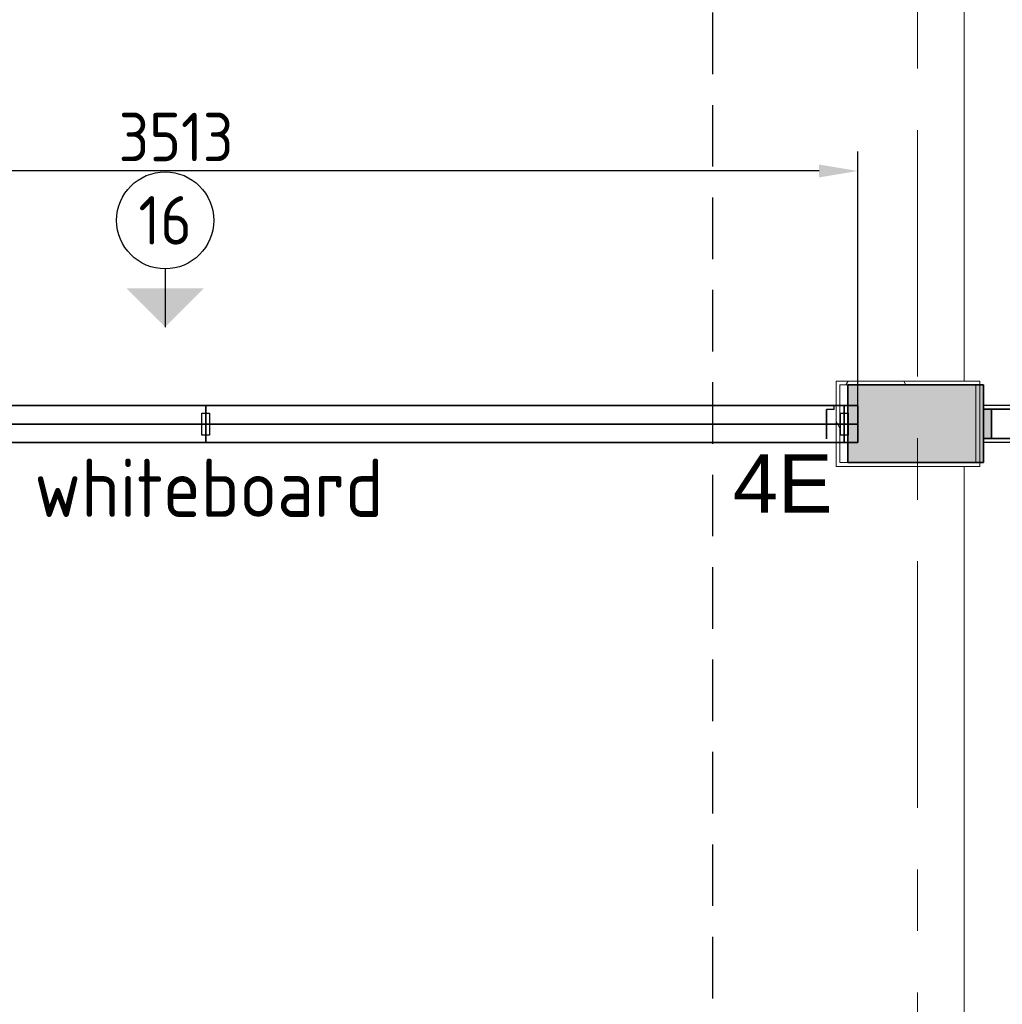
# Model space of a CAD drawing. Extents: x 3176 to 58266, y 1852 to 38199.
# Tile 117 of 256: x 51703 to 54235, y 10499 to 13036. Entities that reach past the tile are written whole.
import ezdxf
from ezdxf.enums import TextEntityAlignment as Align

# ---------------------------------------------------------------- set-up
doc = ezdxf.new("R2010")
doc.units = 0
doc.header["$LTSCALE"] = 50
doc.header["$PDSIZE"] = -5
doc.linetypes.add('HIDDEN2', pattern=[4.7625, 3.175, -1.5875])
doc.linetypes.add('Onderlegger 1e verdieping$0$stramien', pattern=[22.225, 12.7, -3.175, 3.175, -3.175])
doc.layers.get('0').update_dxf_attribs({"linetype": 'CONTINUOUS'})
doc.layers.get('DEFPOINTS').update_dxf_attribs({"linetype": 'CONTINUOUS'})
for name, color, linetype in [('AS-A38--_F----5', 2, 'CONTINUOUS'), ('AS-A38--_F---4-', 9, 'CONTINUOUS'), ('AS-A38-L_F----5', 7, 'CONTINUOUS'), ('AS-I38-M_F----5_Muuraansluitingen', 7, 'CONTINUOUS'), ('AS-I38-M_F----5_Wandmodulen', 7, 'CONTINUOUS'), ('AS-L38--', 7, 'CONTINUOUS'), ('AS-L38--_F----5', 7, 'CONTINUOUS'), ('AS-L38--_F---4-', 7, 'CONTINUOUS'), ('AS-L38--_F-23--', 3, 'CONTINUOUS'), ('AS-L38--_F1-----', 2, 'CONTINUOUS'), ('AS-L38--_F123--', 7, 'CONTINUOUS'), ('AS-M38--_F123--_Wandlengte', 1, 'CONTINUOUS'), ('AS-T38--_F----5', 7, 'CONTINUOUS'), ('AS-T38--_F-23--', 7, 'CONTINUOUS'), ('IWTEKST', 2, 'CONTINUOUS')]:
    doc.layers.add(name, color=color, linetype=linetype)
doc.layers.add('AS-I38-1_F----5', color=2, linetype='CONTINUOUS', plot=False)
doc.layers.add('IWHARTWAND', color=6, linetype='CONTINUOUS', plot=False)
for name, color, linetype, lineweight in [('Onderlegger 1e verdieping$0$A-GENM', 8, 'CONTINUOUS', 18), ('Onderlegger 1e verdieping$0$A-GLAZ', 8, 'CONTINUOUS', 25), ('Onderlegger 1e verdieping$0$S-COLS', 8, 'CONTINUOUS', 18), ('Onderlegger 1e verdieping$0$S-GRID', 8, 'CONTINUOUS', 18)]:
    doc.layers.add(name, color=color, linetype=linetype, lineweight=lineweight)
doc.styles.get("Standard").update_dxf_attribs({"font": 'isocp.shx'})
doc.dimstyles.new('CWall_F2_Wandlengte', dxfattribs={"dimscale": 50, "dimtxt": 2.5, "dimasz": 2, "dimexe": 1, "dimexo": 1, "dimgap": 0.5, "dimtad": 1, "dimdec": 0, "dimdsep": 46, "dimtxsty": 'Standard', "dimcen": 2.5, "dimclrt": 2, "dimadec": 0, "dimazin": 0, "dimtfac": 1, "dimtdec": 0, "dimtix": 1, "dimtmove": 2, "dimatfit": 0, "dimfxl": 0, "dimtolj": 1, "dimtzin": 0, "dimarcsym": 0})

# ---------------------------------------------------------------- blocks, each defined once
blk = doc.blocks.new('Onderlegger 1e verdieping$0$22_KA_systeempanel_dicht - staal-V120-Plotview 1e Verdieping - schaal 1 op 100')
at = {"layer": 'Onderlegger 1e verdieping$0$A-GLAZ', "lineweight": 18}
h = blk.add_hatch(color=256, dxfattribs=at)
h.paths.add_polyline_path([(-55, -37.5), (-35, -37.5), (-35, 37.5), (-55, 37.5)], flags=0)
h.paths.add_polyline_path([(55, -37.5), (55, 37.5), (35, 37.5), (35, -37.5)], flags=0)
at = {"layer": 'Onderlegger 1e verdieping$0$A-GLAZ'}
for p, q in [((55, 47.5), (-55, 47.5)), ((-55, 47.5), (-55, 37.5)), ((-55, 37.5), (55, 37.5)), ((-35, 37.5), (-55, 37.5)), ((-55, 37.5), (-55, -37.5)), ((35, 37.5), (-35, 37.5)), ((-35, 37.5), (-35, -37.5)), ((-35, -37.5), (-35, 37.5)), ((35, -37.5), (35, 37.5)), ((55, 37.5), (35, 37.5)), ((35, 37.5), (35, -37.5)), ((55, 37.5), (55, 47.5)), ((55, -37.5), (55, 37.5)), ((55, -37.5), (-55, -37.5)), ((-55, -37.5), (-55, -47.5)), ((-55, -37.5), (-35, -37.5)), ((-55, -47.5), (55, -47.5)), ((-35, -37.5), (35, -37.5)), ((35, -37.5), (55, -37.5)), ((55, -47.5), (55, -37.5))]:
    blk.add_line(p, q, dxfattribs=at)
blk = doc.blocks.new('Onderlegger 1e verdieping$0$vensterbank tweede verdieping1 - vensterbank tweede verdieping-12034844-Plotview 1e Verdieping - schaal 1 op 100')
at = {"layer": 'Onderlegger 1e verdieping$0$A-GLAZ', "lineweight": 18}
for p, q in [((54136.6, 13718.2), (54136.6, 12105.2)), ((54136.6, 11884.9), (54136.6, 10271.9))]:
    blk.add_line(p, q, dxfattribs=at)
blk = doc.blocks.new('Onderlegger 1e verdieping$0$42_KA leemstuc betonkolomafwerking - Type-V344-Plotview 1e Verdieping - schaal 1 op 100')
at = {"layer": 'Onderlegger 1e verdieping$0$A-GENM'}
h = blk.add_hatch(dxfattribs=at)
h.set_pattern_fill('FP_386', color=256, style=0, pattern_type=2)
h.set_pattern_definition([(0, (-54083.6, -12161.87), (406.4, 101.6), [33.528, -271.272, 33.528, -1896.872]), (0, (-54083.6, -12161.87), (406.4, 101.6), [-338.328, -271.272, 33.528, -576.072, -1016]), (0, (-54083.6, -12161.87), (406.4, 101.6), [-1219.2, 33.528, -271.272, 33.528, -677.672]), (0, (-54083.6, -12161.87), (406.4, 101.6), [-1557.528, -169.672, 33.528, -474.472]), (120, (-53931.2, -12111.07), (-291.18818, 301.15272), [33.528, -271.272, 33.528, -1896.872]), (120, (-53931.2, -12111.07), (-291.18818, 301.15272), [-338.328, -271.272, 33.528, -576.072, -1016]), (120, (-53931.2, -12111.07), (-291.18818, 301.15272), [-1219.2, 33.528, -271.272, 33.528, -677.672]), (120, (-53931.2, -12111.07), (-291.18818, 301.15272), [-1557.528, -169.672, 33.528, -474.472]), (240, (-53880.4, -11907.87), (-115.21182, -402.75272), [33.528, -271.272, 33.528, -1896.872]), (240, (-53880.4, -11907.87), (-115.21182, -402.75272), [-338.328, -271.272, 33.528, -576.072, -1016]), (240, (-53880.4, -11907.87), (-115.21182, -402.75272), [-1219.2, 33.528, -271.272, 33.528, -677.672]), (240, (-53880.4, -11907.87), (-115.21182, -402.75272), [-1557.528, -169.672, 33.528, -474.472])])
h.paths.add_polyline_path([(93, -277), (93, -56.7), (-277, -56.7), (-277, -277), (47.9, -277)], flags=0)
h.paths.add_polyline_path([(47.9, -267), (-267, -267), (-267, -66.7), (83, -66.7), (83, -267)], flags=0)
for p, q in [((93, -56.7), (-277, -56.7)), ((-277, -56.7), (-277, -277)), ((-267, -66.7), (83, -66.7)), ((-267, -267), (-267, -66.7)), ((83, -66.7), (83, -267)), ((93, -277), (93, -56.7)), ((-277, -277), (93, -277)), ((83, -267), (-267, -267))]:
    blk.add_line(p, q, dxfattribs=at)
blk = doc.blocks.new('Onderlegger 1e verdieping')
at = {"layer": 'Onderlegger 1e verdieping$0$S-COLS', "lineweight": 5}
blk.add_hatch(color=256, dxfattribs=at).paths.add_polyline_path([(54186.6, 11895.2), (54186.6, 12095.2), (53836.6, 12095.2), (53836.6, 11895.2), (54131.5, 11895.2)], flags=0)
at = {"layer": 'Onderlegger 1e verdieping$0$A-GLAZ'}
for p, q in [((53781.6, 11956.5), (53781.6, 12031.5)), ((53801.6, 12031.5), (53781.6, 12031.5)), ((53781.6, 12031.5), (53781.6, 11956.5)), ((53801.6, 12031.5), (53801.6, 12041.5))]:
    blk.add_line(p, q, dxfattribs=at)
at = {"layer": 'Onderlegger 1e verdieping$0$S-COLS', "lineweight": 35}
for p, q in [((54186.6, 12095.2), (53836.6, 12095.2)), ((53836.6, 12095.2), (53836.6, 11895.2)), ((54186.6, 11895.2), (54186.6, 12095.2)), ((53836.6, 11895.2), (54186.6, 11895.2))]:
    blk.add_line(p, q, dxfattribs=at)
at = {"layer": 'Onderlegger 1e verdieping$0$S-GRID', "linetype": 'Onderlegger 1e verdieping$0$stramien'}
blk.add_line((54016.6, 37199.4), (54016.6, 1851.9), dxfattribs=at)
at = {"layer": 'Onderlegger 1e verdieping$0$A-GENM'}
blk.add_blockref('Onderlegger 1e verdieping$0$42_KA leemstuc betonkolomafwerking - Type-V344-Plotview 1e Verdieping - schaal 1 op 100', (54083.6, 12161.9), dxfattribs=at)
at = {"layer": 'Onderlegger 1e verdieping$0$A-GLAZ'}
blk.add_blockref('Onderlegger 1e verdieping$0$vensterbank tweede verdieping1 - vensterbank tweede verdieping-12034844-Plotview 1e Verdieping - schaal 1 op 100', (0, 0), dxfattribs=at)
at = {"layer": 'Onderlegger 1e verdieping$0$A-GLAZ', "lineweight": 18}
blk.add_blockref('Onderlegger 1e verdieping$0$22_KA_systeempanel_dicht - staal-V120-Plotview 1e Verdieping - schaal 1 op 100', (54241.6, 11995), dxfattribs=at)
blk = doc.blocks.new('WandNr2-_CTA01')
at = {"layer": 'AS-T38--_F-23--', "color": 0, "linetype": 'ByBlock'}
blk.add_line((0, -5), (0, -2), dxfattribs=at)
blk.add_circle((0, -7.5), 2.5, dxfattribs=at)
blk.add_solid([(0, -2), (2, -4), (-2, -4)], dxfattribs=at)
blk.add_attdef('WANDNR', text='', height=2.5, dxfattribs=at).set_placement((0, -7.5), align=Align.MIDDLE)
blk = doc.blocks.new('WandNr5o_CTA01')
at = {"layer": 'AS-T38--_F----5', "color": 0, "linetype": 'ByBlock'}
blk.add_circle((0, -18), 2.5, dxfattribs=at)
blk.add_attdef('WANDNR', text='', height=2.5, dxfattribs=at).set_placement((0, -18), align=Align.MIDDLE)
blk = doc.blocks.new('BvnAans-_CTA01')
at = {"layer": 'AS-L38--_F----5', "color": 0, "invisible_edges": 10}
blk.add_3dface([(0, 0), (1, 0), (1, 0, 1), (0, 0, 1)], dxfattribs=at)
at = {"layer": 'AS-L38--_F---4-', "invisible_edges": 10}
for points in [[(0, 0.5), (1, 0.5), (1, 0.5, 1), (0, 0.5, 1)], [(0, -0.5), (1, -0.5), (1, -0.5, 1), (0, -0.5, 1)]]:
    blk.add_3dface(points, dxfattribs=at)
at = {"layer": 'AS-L38--_F---4-'}
blk.add_3dface([(0, -0.5, 1), (0, 0.5, 1), (1, 0.5, 1), (1, -0.5, 1)], dxfattribs=at)
blk = doc.blocks.new('OndrAans_CTA01')
at = {"layer": 'AS-L38--_F----5', "color": 0, "invisible_edges": 10}
blk.add_3dface([(0, 0), (1, 0), (1, 0, 1), (0, 0, 1)], dxfattribs=at)
at = {"layer": 'AS-L38--_F---4-', "invisible_edges": 10}
for points in [[(0, 0.5), (1, 0.5), (1, 0.5, 1), (0, 0.5, 1)], [(0, -0.5), (1, -0.5), (1, -0.5, 1), (0, -0.5, 1)]]:
    blk.add_3dface(points, dxfattribs=at)
at = {"layer": 'AS-L38--_F123--', "color": 0}
blk.add_3dface([(0, -0.5), (1, -0.5), (1, 0.5), (0, 0.5)], dxfattribs=at)
blk = doc.blocks.new('Q0WDSTL-_CTA01')
at = {"layer": 'AS-L38--_F-23--'}
for p, q in [((0, 0.3), (0, 0.5)), ((0, -0.3), (0, -0.5))]:
    blk.add_line(p, q, dxfattribs=at)
at = {"layer": 'AS-L38--_F-23--', "color": 1}
blk.add_lwpolyline([(0, 0.3), (1, 0.3), (1, -0.3), (0, -0.3)], dxfattribs=at)
at = {"layer": 'AS-L38--_F1-----'}
blk.add_lwpolyline([(0, 0.5), (0, -0.5)], dxfattribs=at)
blk = doc.blocks.new('D1------_CTA01')
at = {"layer": 'AS-L38--_F----5', "color": 0}
blk.add_3dface([(0, 0), (1, 0), (1, 0, 1), (0, 0, 1)], dxfattribs=at)
at = {"layer": 'AS-L38--_F---4-'}
for points in [[(0, 0.5), (1, 0.5), (1, 0.5, 1), (0, 0.5, 1)], [(0, -0.5), (1, -0.5), (1, -0.5, 1), (0, -0.5, 1)]]:
    blk.add_3dface(points, dxfattribs=at)
blk = doc.blocks.new('QWND14--_CTA01')
at = {"layer": 'AS-A38--_F----5', "extrusion": (0, -1, 0)}
h = blk.add_hatch(dxfattribs=at)
h.set_pattern_fill('ANSI31', color=256, scale=50, angle=135, style=0)
h.set_pattern_definition([(180, (1024.88, 1150), (-2e-14, -158.75), [])])
h.paths.add_polyline_path([(0, 940), (1366.5, 940), (1366.5, 1780)])
h = blk.add_hatch(dxfattribs=at)
h.set_pattern_fill('CROSS', color=256, scale=5, style=0)
h.set_pattern_definition([(0, (341.625, 1570), (31.75, 31.75), [15.875, -47.625]), (90, (349.562, 1562.062), (-31.75, 31.75), [15.875, -47.625])])
h.paths.add_polyline_path([(0, 940), (1366.5, 1780), (0, 1780)])
at = {"layer": 'AS-A38--_F---4-', "extrusion": (0, -1, 0)}
h = blk.add_hatch(dxfattribs=at)
h.set_pattern_fill('ANSI31', color=256, scale=50, angle=135, style=0)
h.set_pattern_definition([(180, (683.25, 1360), (-2e-14, -158.75), [])])
h.paths.add_polyline_path([(0, 940), (1366.5, 940), (1366.5, 1780), (0, 1780)])
h = blk.add_hatch(dxfattribs=at)
h.set_pattern_fill('CROSS', color=256, scale=5, style=0)
h.set_pattern_definition([(0, (683.25, 1360), (31.75, 31.75), [15.875, -47.625]), (90, (691.188, 1352.062), (-31.75, 31.75), [15.875, -47.625])])
h.paths.add_polyline_path([(0, 940), (1366.5, 940), (1366.5, 1780), (0, 1780)])
at = {"layer": 'AS-A38-L_F----5', "extrusion": (0, -1, 0)}
blk.add_line((0, 0, 940), (1366.5, 0, 1780), dxfattribs=at)
at = {"layer": 'DEFPOINTS'}
blk.add_point((0, 0, 2700), dxfattribs=at)
at = {"layer": 'AS-L38--', "yscale": 95}
for name, p, xscale, zscale in [('BvnAans-_CTA01', (0, 0, 2660), 1366.5, 40), ('OndrAans_CTA01', (0, 0), 1366.5, 60), ('Q0WDSTL-_CTA01', (0, 0), 10, 10), ('D1------_CTA01', (0, 0, 1780), 1366.5, 880), ('D1------_CTA01', (0, 0, 940), 1366.5, 840), ('D1------_CTA01', (0, 0, 60), 1366.5, 880)]:
    blk.add_blockref(name, p, dxfattribs=dict(at, xscale=xscale, zscale=zscale))
at = {"layer": 'AS-L38--', "xscale": 10, "yscale": 95, "zscale": 10, "rotation": 180}
blk.add_blockref('Q0WDSTL-_CTA01', (1366.5, 0), dxfattribs=at)
at = {"layer": 'AS-I38-1_F----5', "extrusion": (0, -1, 0)}
blk.add_text('2', height=90, dxfattribs=at).set_placement((40, 130))
at = {"layer": 'AS-I38-M_F----5_Wandmodulen', "extrusion": (0, -1, 0)}
blk.add_text('AH-Z2', height=125, rotation=90, dxfattribs=at).set_placement((683.2, 2750), align=Align.MIDDLE_LEFT)
blk = doc.blocks.new('QSRT4---_CTA01')
at = {"layer": 'AS-L38--_F----5', "invisible_edges": 4}
for points in [[(0, 0), (0, 0, 60), (35, 0, 60), (35, 0)], [(0, 0, 2660), (0, 0, 2700), (35, 0, 2700), (35, 0, 2660)]]:
    blk.add_3dface(points, dxfattribs=at)
at = {"layer": 'AS-L38--_F----5'}
blk.add_3dface([(0, 0, 60), (0, 0, 2660), (35, 0, 2660), (35, 0, 60)], dxfattribs=at)
at = {"layer": 'AS-L38--_F---4-', "invisible_edges": 4}
for points in [[(35, 47.5), (35, 47.5, 60), (0, 47.5, 60), (0, 47.5)], [(35, 47.5, 2660), (35, 47.5, 2700), (0, 47.5, 2700), (0, 47.5, 2660)], [(0, -47.5), (0, -47.5, 60), (35, -47.5, 60), (35, -47.5)], [(0, -47.5, 2660), (0, -47.5, 2700), (35, -47.5, 2700), (35, -47.5, 2660)]]:
    blk.add_3dface(points, dxfattribs=at)
at = {"layer": 'AS-L38--_F---4-'}
for points in [[(35, 47.5, 60), (35, 47.5, 2660), (0, 47.5, 2660), (0, 47.5, 60)], [(0, 47.5), (0, 47.5, 60), (0, -47.5, 60), (0, -47.5)], [(0, 47.5, 60), (0, 47.5, 2660), (0, -47.5, 2660), (0, -47.5, 60)], [(0, 47.5, 2660), (0, 47.5, 2700), (0, -47.5, 2700), (0, -47.5, 2660)], [(35, 47.5, 2700), (0, 47.5, 2700), (0, -47.5, 2700), (35, -47.5, 2700)], [(0, -47.5, 60), (0, -47.5, 2660), (35, -47.5, 2660), (35, -47.5, 60)]]:
    blk.add_3dface(points, dxfattribs=at)
at = {"layer": 'AS-L38--_F123--'}
blk.add_lwpolyline([(35, 47.5), (0, 47.5), (0, -47.5), (35, -47.5)], dxfattribs=at)
at = {"layer": 'DEFPOINTS'}
blk.add_point((0, 0, 2700), dxfattribs=at)
at = {"layer": 'AS-L38--', "xscale": 10, "yscale": 95, "zscale": 10, "rotation": 180}
blk.add_blockref('Q0WDSTL-_CTA01', (35, 0), dxfattribs=at)
at = {"layer": 'AS-I38-M_F----5_Muuraansluitingen', "extrusion": (0, -1, 0)}
blk.add_text('4E', height=125, rotation=90, dxfattribs=at).set_placement((0, 2750), align=Align.MIDDLE_LEFT)
blk = doc.blocks.new('QWND30--_CTA01')
at = {"layer": 'AS-A38--_F----5', "extrusion": (0, -1, 0)}
h = blk.add_hatch(dxfattribs=at)
h.set_pattern_fill('ANSI31', color=256, scale=50, angle=135, style=0)
h.set_pattern_definition([(180, (1233.75, 1150), (-1e-14, -158.75), [])])
h.paths.add_polyline_path([(0, 940), (1645, 940), (1645, 1780)])
h = blk.add_hatch(dxfattribs=at)
h.set_pattern_fill('CROSS', color=256, scale=5, style=0)
h.set_pattern_definition([(0, (411.25, 1570), (31.75, 31.75), [15.875, -47.625]), (90, (419.188, 1562.062), (-31.75, 31.75), [15.875, -47.625])])
h.paths.add_polyline_path([(0, 940), (1645, 1780), (0, 1780)])
at = {"layer": 'AS-A38--_F---4-', "extrusion": (0, -1, 0)}
h = blk.add_hatch(dxfattribs=at)
h.set_pattern_fill('ANSI31', color=256, scale=50, angle=135, style=0)
h.set_pattern_definition([(180, (822.5, 1360), (-1e-14, -158.75), [])])
h.paths.add_polyline_path([(0, 940), (1645, 940), (1645, 1780), (0, 1780)])
h = blk.add_hatch(dxfattribs=at)
h.set_pattern_fill('CROSS', color=256, scale=5, style=0)
h.set_pattern_definition([(0, (822.5, 1360), (31.75, 31.75), [15.875, -47.625]), (90, (830.438, 1352.062), (-31.75, 31.75), [15.875, -47.625])])
h.paths.add_polyline_path([(0, 940), (1645, 940), (1645, 1780), (0, 1780)])
at = {"layer": 'AS-A38-L_F----5', "extrusion": (0, -1, 0)}
blk.add_line((0, 0, 940), (1645, 0, 1780), dxfattribs=at)
at = {"layer": 'DEFPOINTS'}
blk.add_point((0, 0, 2700), dxfattribs=at)
at = {"layer": 'AS-L38--', "yscale": 95}
for name, p, xscale, zscale in [('BvnAans-_CTA01', (0, 0, 2660), 1645, 40), ('OndrAans_CTA01', (0, 0), 1645, 60), ('Q0WDSTL-_CTA01', (0, 0), 10, 10), ('D1------_CTA01', (0, 0, 1780), 1645, 880), ('D1------_CTA01', (0, 0, 940), 1645, 840), ('D1------_CTA01', (0, 0, 60), 1645, 880)]:
    blk.add_blockref(name, p, dxfattribs=dict(at, xscale=xscale, zscale=zscale))
at = {"layer": 'AS-L38--', "xscale": 10, "yscale": 95, "zscale": 10, "rotation": 180}
blk.add_blockref('Q0WDSTL-_CTA01', (1645, 0), dxfattribs=at)
at = {"layer": 'AS-I38-1_F----5', "extrusion": (0, -1, 0)}
blk.add_text('1', height=90, dxfattribs=at).set_placement((40, 130))
at = {"layer": 'AS-I38-M_F----5_Wandmodulen', "extrusion": (0, -1, 0)}
blk.add_text('AH-Z2', height=125, rotation=90, dxfattribs=at).set_placement((822.5, 2750), align=Align.MIDDLE_LEFT)
blk = doc.blocks.new('*D362')
at = {"layer": 'AS-M38--_F123--_Wandlengte', "color": 0, "lineweight": -2}
for p, q in [((50349.6, 12044.2), (50349.6, 12696.4)), ((53862.6, 12044.2), (53862.6, 12696.4)), ((53762.6, 12646.4), (50449.6, 12646.4))]:
    blk.add_line(p, q, dxfattribs=at)
at = {"layer": 'AS-M38--_F123--_Wandlengte', "color": 0}
for points in [[(50449.6, 12663.1), (50449.6, 12629.7), (50349.6, 12646.4)], [(53762.6, 12663.1), (53762.6, 12629.7), (53862.6, 12646.4)]]:
    blk.add_solid(points, dxfattribs=at)
at = {"layer": 'DEFPOINTS', "color": 0}
for p in [(50349.6, 12646.4), (50349.6, 11994.2), (53862.6, 11994.2)]:
    blk.add_point(p, dxfattribs=at)
at = {"layer": 'AS-M38--_F123--_Wandlengte', "color": 2, "insert": (52106.1, 12733.9), "char_height": 125, "attachment_point": 5}
blk.add_mtext('\\A1;3513', dxfattribs=at)

msp = doc.modelspace()

# ---------------------------------------------------------------- linework, layer by layer
at = {"layer": 'AS-L38--_F----5', "extrusion": (1.89882e-15, 1, 2.22045e-16)}
for p, q in [((53488.6, 11994.2, 3063), (53488.6, 11994.2, 2700)), ((53488.6, 11994.2, 2700), (53806.6, 11994.2, 3063)), ((53488.6, 11994.2, 3063), (53806.6, 11994.2, 2700)), ((53806.6, 11994.2, 3063), (53626.6, 11994.2, 3063)), ((53806.6, 11994.2, 2700), (53806.6, 11994.2, 3063))]:
    msp.add_line(p, q, dxfattribs=at)
at = {"layer": 'IWHARTWAND'}
msp.add_line((53806.6, 11994.2), (50349.6, 11994.2), dxfattribs=at)
at = {"layer": 'IWTEKST', "linetype": 'HIDDEN2'}
msp.add_line((53488.6, 35438.2), (53488.6, 3218.2), dxfattribs=at)

# ---------------------------------------------------------------- block references
msp.add_blockref('Onderlegger 1e verdieping', (0, 0))
at = {"layer": 'AS-L38--'}
ref = msp.add_blockref('WandNr2-_CTA01', (52078.1, 12144.2), dxfattribs=dict(at, xscale=50, yscale=50, zscale=50, rotation=180))
ref.add_attrib('WANDNR', '16', dxfattribs={"layer": 'AS-T38--_F-23--', "color": 0, "linetype": 'ByBlock', "height": 125}).set_placement((52078.1, 12519.2), align=Align.MIDDLE)
at = {"layer": 'AS-L38--', "rotation": 179.9999999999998}
for name, p in [('QWND14--_CTA01', (52182.6, 11994.2)), ('QWND30--_CTA01', (53827.6, 11994.2)), ('QSRT4---_CTA01', (53862.6, 11994.2))]:
    msp.add_blockref(name, p, dxfattribs=at)
at = {"layer": 'AS-L38--', "extrusion": (0, 1, 0)}
ref = msp.add_blockref('WandNr5o_CTA01', (-52078.1, -100, 11994.2), dxfattribs=dict(at, xscale=50, yscale=50, zscale=50))
ref.add_attrib('WANDNR', '16', dxfattribs={"layer": 'AS-T38--_F----5', "color": 0, "linetype": 'ByBlock', "extrusion": (0, 1, 0), "height": 125}).set_placement((-52078.1, -1000, 11994.2), align=Align.MIDDLE)

# ---------------------------------------------------------------- texts
at = {"layer": 'IWTEKST', "char_height": 150, "width": 3405, "attachment_point": 1}
for s, insert in [('whiteboard', (51740.6, 11904.9)), ('{\\fArial|b0|i0|c0|p34;4E}', (53540.7, 11916.2, 120))]:
    msp.add_mtext(s, dxfattribs=dict(at, insert=insert))

# ---------------------------------------------------------------- dimensions: what is measured, and where the dimension line sits
at = {"layer": 'AS-M38--_F123--_Wandlengte'}
dim = msp.add_aligned_dim(p1=(53862.6, 11994.2), p2=(50349.6, 11994.2), distance=-652.2, dimstyle='CWall_F2_Wandlengte', dxfattribs=at)
dim.commit()
dim.dimension.update_dxf_attribs({"geometry": '*D362', "text_midpoint": (52106.1, 12733.9)})

doc.saveas('drawing.dxf')
